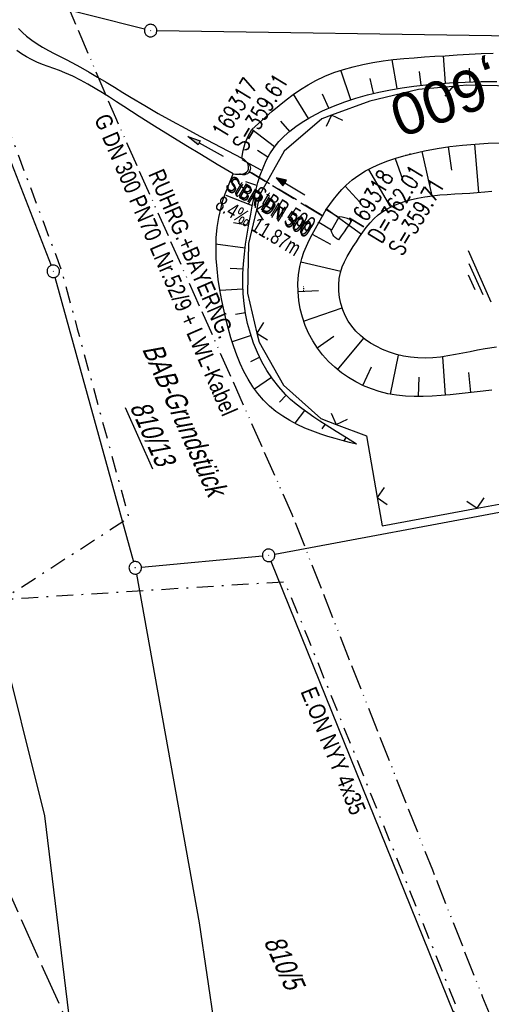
# Model space of a CAD drawing. Extents: x 509202 to 509841, y 456298 to 457260.
# Tile 9 of 56: x 509515 to 509571, y 456432 to 456549. Entities that reach past the tile are written whole.
import ezdxf
from ezdxf.enums import TextEntityAlignment as Align

# ---------------------------------------------------------------- set-up
doc = ezdxf.new("R2010")
doc.units = 0
doc.header["$LTSCALE"] = 10
doc.header["$MEASUREMENT"] = 0
for name, pattern in [('ACAD_ISO13W100', [36, 12, -3, 12, -3, 0, -3, 0, -3]), ('AUSGEZOGEN', [0]), ('LT00', [0]), ('LT08', [0.42, 0.2, -0.1, 0.02, -0.1]), ('LT12', [0.4, 0.3, -0.1]), ('LT14', [0.6, 0.5, -0.1]), ('LT17', [0.15, 0.1, -0.05]), ('STRICHLINIE2', [0.375, 0.25, -0.125])]:
    doc.linetypes.add(name, pattern=pattern)
doc.layers.get('0').update_dxf_attribs({"linetype": 'LT00'})
for name, color, linetype in [('--EK_Halt-Pfeil', 4, 'LT00'), ('--EK_Haltung', 7, 'STRICHLINIE2'), ('--EK_Haltung-Text', 140, 'LT00'), ('--EK_RRB', 181, 'LT00'), ('--EK_RRB_SYMB', 181, 'LT00'), ('--EK_Schacht-Text', 5, 'LT00'), ('--EK_ST-93-1', 30, 'LT17'), ('--EL_DFK_AB_L', 21, 'LT00'), ('--EL_DFK_AB_P', 7, 'LT00'), ('--EL_Halt-Pfeil', 4, 'LT00'), ('--EL_Haltung', 182, 'STRICHLINIE2'), ('--EL_Haltung-Text', 182, 'LT00'), ('--EL_RRB', 181, 'LT00'), ('DFK_AB_FLNR', 7, 'Continuous'), ('DFK_AB_L', 21, 'LT00'), ('DFK_AB_P', 7, 'LT00'), ('DFK_FLUR_NR', 250, 'LT00'), ('DFK_KATASTER', 250, 'LT00'), ('DFK_TOPO-ANL', 252, 'LT00'), ('DL', 182, 'LT12'), ('DL_PFEIL', 201, 'LT00'), ('DL_TEXT', 182, 'LT00'), ('GASLTG', 250, 'ACAD_ISO13W100'), ('GASLTG_TEXT', 250, 'Continuous'), ('PFEIL', 140, 'AUSGEZOGEN'), ('STROM_TEXT', 80, 'Continuous'), ('STROM_UNTER', 80, 'LT08'), ('V114_BOESCH', 250, 'LT00'), ('V114_BOSCHUNG', 250, 'LT00'), ('V114_GRABEN', 250, 'LT00'), ('V114_MOENCH', 182, 'LT00'), ('V114_UK_DURCH', 182, 'LT00'), ('V114_ZAUN', 40, 'LT00')]:
    doc.layers.add(name, color=color, linetype=linetype)
doc.layers.add('-BLATT_114-RAND', color=7, linetype='LT14', plot=False)
doc.styles.add('Beschrift', font='ARIAL.TTF')
doc.styles.add('Haltungsbeschriftung', font='ARIAL.TTF', dxfattribs={"width": 0.75})
doc.styles.add('schachtbeschriftung', font='romans.shx', dxfattribs={"width": 0.75, "height": 2})
doc.styles.get("Standard").update_dxf_attribs({"font": 'ARIAL.TTF'})
doc.styles.add('Versorgungsltg', font='ARIAL.TTF', dxfattribs={"width": 0.8, "height": 2})

# ---------------------------------------------------------------- blocks, each defined once
blk = doc.blocks.new('SYMB7294')
at = {"color": 0, "linetype": 'ByBlock'}
for p, q in [((-0.25, 0), (-0.25, 0.05)), ((0, 0), (0, 0.1)), ((0.25, 0), (0.25, 0.05))]:
    blk.add_line(p, q, dxfattribs=at)
blk = doc.blocks.new('SYMB0003')
at = {"color": 0, "linetype": 'ByBlock'}
for p, q in [((-0.015712, 0), (0.010166, 0.012015)), ((0, -0.021257), (-0.015712, 0)), ((0.010166, 0.012015), (0, -0.021257))]:
    blk.add_line(p, q, dxfattribs=at)
for points in [[(-0.031395, 0.499013), (-0.093691, 0.491144), (-0.154509, 0.475528), (-0.21289, 0.452414), (-0.267913, 0.422164), (-0.318712, 0.385257), (-0.364484, 0.342274), (-0.404509, 0.293893), (-0.438154, 0.240877), (-0.464888, 0.184062), (-0.484292, 0.124345), (-0.496058, 0.062667), (-0.5, 0)], [(-0.5, 0), (-0.496058, -0.062667), (-0.484292, -0.124345), (-0.464888, -0.184062), (-0.438154, -0.240877), (-0.404509, -0.293893), (-0.364485, -0.342274), (-0.318712, -0.385257), (-0.267914, -0.422164), (-0.21289, -0.452414), (-0.154509, -0.475529), (-0.093691, -0.491144), (-0.031395, -0.499014), (0.031395, -0.499014)], [(0.5, 0), (0.496057, 0.062667), (0.484292, 0.124345), (0.464888, 0.184062), (0.438153, 0.240877), (0.404509, 0.293893), (0.364484, 0.342274), (0.318712, 0.385257), (0.267913, 0.422164), (0.21289, 0.452414), (0.154509, 0.475528), (0.093691, 0.491144), (0.031395, 0.499013), (-0.031395, 0.499013)], [(0.031395, -0.499014), (0.093691, -0.491144), (0.154509, -0.475529), (0.21289, -0.452414), (0.267914, -0.422164), (0.318712, -0.385257), (0.364485, -0.342274), (0.404509, -0.293893), (0.438154, -0.240877), (0.464889, -0.184062), (0.484292, -0.124345), (0.496058, -0.062667), (0.5, 0)]]:
    blk.add_lwpolyline(points, dxfattribs=at)
blk = doc.blocks.new('Pfreil3')
at = {"layer": 'PFEIL'}
blk.add_hatch(color=256, dxfattribs=at).paths.add_polyline_path([(-1.55, 0.27), (-1.55, -0.27), (0, 0)])
for p, q in [((-1.55, 0), (-4.83, 0)), ((-1.55, -0.27), (-1.55, 0.27)), ((-1.55, 0.27), (0, 0)), ((0, 0), (-1.55, -0.27))]:
    blk.add_line(p, q, dxfattribs=at)
blk = doc.blocks.new('SYMB1107')
at = {"color": 0, "linetype": 'ByBlock'}
for points in [[(-0.2, 0), (-0.196157, 0.039018), (-0.184776, 0.076537), (-0.166294, 0.111114), (-0.141421, 0.141421), (-0.111114, 0.166294), (-0.076537, 0.184776), (-0.039018, 0.196157), (0, 0.2)], [(0, 0.2), (0.039018, 0.196157), (0.076537, 0.184776), (0.111114, 0.166294), (0.141421, 0.141421), (0.166294, 0.111114), (0.184776, 0.076537), (0.196157, 0.039018), (0.2, 0)]]:
    blk.add_lwpolyline(points, dxfattribs=at)
blk = doc.blocks.new('SYMB0011')
at = {"color": 0, "linetype": 'ByBlock'}
for p, q in [((0.5, 0), (-0.5, 0)), ((0, 0.5), (0, -0.5))]:
    blk.add_line(p, q, dxfattribs=at)
blk = doc.blocks.new('SYMB0024')
at = {"color": 0, "linetype": 'ByBlock'}
for p, q in [((-0.5, 0.5), (0, 0)), ((0, 0), (0.5, 0.5))]:
    blk.add_line(p, q, dxfattribs=at)
blk = doc.blocks.new('SYMB0070')
at = {"color": 0, "linetype": 'ByBlock'}
for p, q in [((-0.5, 0), (0.2, 0)), ((0.5, 0), (0.2, 0.1)), ((0.2, 0.1), (0.2, 0)), ((0.468, 0), (0.21, 0.086)), ((0.21, 0.086), (0.21, -0.086)), ((0.21, -0.086), (0.468, 0)), ((0.22, -0.072), (0.437, 0)), ((0.23, -0.058), (0.405, 0)), ((0.24, -0.045), (0.374, 0)), ((0.342, 0), (0.25, 0.031)), ((0.25, 0.031), (0.25, -0.031)), ((0.25, -0.031), (0.342, 0)), ((0.26, -0.017), (0.31, 0)), ((0.27, -0.003), (0.279, 0))]:
    blk.add_line(p, q, dxfattribs=at)
for points in [[(0.2, 0), (0.2, -0.1), (0.5, 0)], [(0.437, 0), (0.22, 0.072), (0.22, -0.072)], [(0.405, 0), (0.23, 0.058), (0.23, -0.058)], [(0.374, 0), (0.24, 0.045), (0.24, -0.045)], [(0.31, 0), (0.26, 0.017), (0.26, -0.017)], [(0.279, 0), (0.27, 0.003), (0.27, -0.003)]]:
    blk.add_lwpolyline(points, dxfattribs=at)
blk = doc.blocks.new('WASSER2')
at = {"layer": '--EK_RRB_SYMB'}
for p, q in [((-0.335, 0), (0.335, 0)), ((-0.191, -0.054), (0.215, -0.054)), ((-0.071, -0.116), (0.123, -0.116))]:
    blk.add_line(p, q, dxfattribs=at)

msp = doc.modelspace()

# ---------------------------------------------------------------- linework, layer by layer
at = {"layer": '--EK_Haltung'}
msp.add_line((509551.14, 456525.83), (509542.26, 456531.18), dxfattribs=at)
at = {"layer": '--EK_RRB'}
for points in [[(509551.48, 456526.6), (509551.93, 456527.22), (509552.39, 456527.83), (509552.87, 456528.43), (509553.37, 456529), (509553.89, 456529.54), (509554.61, 456530.16), (509555.39, 456530.73), (509556.21, 456531.23), (509557.07, 456531.68), (509557.97, 456532.08), (509558.89, 456532.44), (509559.83, 456532.76), (509560.79, 456533.04), (509561.74, 456533.29), (509563.26, 456533.63), (509564.78, 456533.91), (509566.3, 456534.14), (509567.81, 456534.32), (509569.33, 456534.45), (509570.86, 456534.54), (509572.39, 456534.6)], [(509571.3, 456504.99), (509569.55, 456504.81), (509568.48, 456504.69), (509567.4, 456504.57), (509566.32, 456504.46), (509565.25, 456504.36), (509564.17, 456504.28), (509563.1, 456504.24), (509562.03, 456504.24), (509560.97, 456504.29), (509559.92, 456504.39), (509558.88, 456504.57), (509557.85, 456504.82), (509556.9, 456505.14), (509555.96, 456505.52), (509555.05, 456505.98), (509554.16, 456506.5), (509553.32, 456507.09), (509552.52, 456507.74), (509551.77, 456508.44), (509551.07, 456509.21), (509550.44, 456510.03), (509549.88, 456510.89), (509549.39, 456511.8), (509548.99, 456512.74), (509548.65, 456513.72), (509548.4, 456514.72), (509548.22, 456515.73), (509548.13, 456516.76), (509548.12, 456517.77), (509548.19, 456518.78), (509548.34, 456519.78), (509548.58, 456520.75), (509548.84, 456521.49), (509549.13, 456522.22), (509549.47, 456522.94), (509549.83, 456523.64), (509550.21, 456524.34), (509550.6, 456525.04)]]:
    msp.add_lwpolyline(points, dxfattribs=at)
at = {"layer": '--EL_DFK_AB_L'}
for p, q in [((509529.76, 456548.2), (509516.44, 456551.55)), ((509531.24, 456548.01), (509597.26, 456547.04)), ((509507.77, 456547.66), (509518.57, 456519.92)), ((509519.04, 456518.5), (509528.45, 456484.46)), ((509545.35, 456485.38), (509615.59, 456498.49)), ((509529.4, 456483.81), (509543.86, 456485.17))]:
    msp.add_line(p, q, dxfattribs=at)
at = {"layer": '--EL_Haltung'}
msp.add_line((509551.14, 456525.83), (509542.26, 456531.18), dxfattribs=at)
at = {"layer": '--EL_RRB'}
for points in [[(509551.48, 456526.6), (509551.93, 456527.22), (509552.39, 456527.83), (509552.87, 456528.43), (509553.37, 456529), (509553.89, 456529.54), (509554.61, 456530.16), (509555.39, 456530.73), (509556.21, 456531.23), (509557.07, 456531.68), (509557.97, 456532.08), (509558.89, 456532.44), (509559.83, 456532.76), (509560.79, 456533.04), (509561.74, 456533.29), (509563.26, 456533.63), (509564.78, 456533.91), (509566.3, 456534.14), (509567.81, 456534.32), (509569.33, 456534.45), (509570.86, 456534.54), (509572.39, 456534.6)], [(509571.3, 456504.99), (509569.55, 456504.81), (509568.48, 456504.69), (509567.4, 456504.57), (509566.32, 456504.46), (509565.25, 456504.36), (509564.17, 456504.28), (509563.1, 456504.24), (509562.03, 456504.24), (509560.97, 456504.29), (509559.92, 456504.39), (509558.88, 456504.57), (509557.85, 456504.82), (509556.9, 456505.14), (509555.96, 456505.52), (509555.05, 456505.98), (509554.16, 456506.5), (509553.32, 456507.09), (509552.52, 456507.74), (509551.77, 456508.44), (509551.07, 456509.21), (509550.44, 456510.03), (509549.88, 456510.89), (509549.39, 456511.8), (509548.99, 456512.74), (509548.65, 456513.72), (509548.4, 456514.72), (509548.22, 456515.73), (509548.13, 456516.76), (509548.12, 456517.77), (509548.19, 456518.78), (509548.34, 456519.78), (509548.58, 456520.75), (509548.84, 456521.49), (509549.13, 456522.22), (509549.47, 456522.94), (509549.83, 456523.64), (509550.21, 456524.34), (509550.6, 456525.04)]]:
    msp.add_lwpolyline(points, dxfattribs=at)
at = {"layer": '-BLATT_114-RAND'}
msp.add_lwpolyline([(509201.6, 457142.83), (509579.07, 456298.35), (509841.09, 456415.47), (509463.62, 457259.94), (509201.6, 457142.83)], dxfattribs=at)
at = {"layer": 'DFK_AB_L'}
for p, q in [((509529.76, 456548.2), (509516.44, 456551.55)), ((509531.24, 456548.01), (509597.26, 456547.04)), ((509507.77, 456547.66), (509518.57, 456519.92)), ((509519.04, 456518.5), (509528.45, 456484.46)), ((509545.35, 456485.38), (509615.59, 456498.49)), ((509529.4, 456483.81), (509543.86, 456485.17))]:
    msp.add_line(p, q, dxfattribs=at)
at = {"layer": 'DFK_KATASTER'}
for p, q in [((509544.89, 456484.54), (509573.41, 456413.99)), ((509510.75, 456482.2), (509517.8, 456454.08)), ((509528.78, 456483), (509536.31, 456441.26)), ((509517.8, 456454.08), (509520.9, 456428.49)), ((509536.31, 456441.26), (509541.11, 456408.37))]:
    msp.add_line(p, q, dxfattribs=at)
at = {"layer": 'DL'}
msp.add_line((509551.04, 456525.82), (509542.29, 456531.12), dxfattribs=at)
msp.add_line((509551.04, 456525.82), (509542.29, 456531.12), dxfattribs=at)
at = {"layer": 'GASLTG', "ltscale": 0.025, "flags": 128}
msp.add_lwpolyline([(509526.53, 456590.15), (509523.43, 456590.2), (509521.86, 456589.77), (509521.46, 456588.13), (509520.23, 456567.86), (509519.3, 456567.13), (509517.29, 456566.33), (509516.38, 456564.97), (509516.05, 456562.8), (509516.5, 456560.48), (509526.28, 456537.62), (509547.39, 456490.17), (509556.34, 456467.48), (509564.2, 456447.6), (509570.22, 456432.36), (509580.42, 456407.74), (509587.24, 456392.18), (509591.42, 456382.27), (509597.66, 456365.03), (509604.75, 456344.5), (509608.5, 456332.06), (509613.79, 456313.87)], dxfattribs=at)
at = {"layer": 'STROM_UNTER', "flags": 128}
for points in [[(509537.61, 456580.8), (509537.6, 456580.53), (509526.76, 456581.53), (509517.1, 456582.17), (509512.78, 456582.28), (509507.19, 456582.25), (509502.12, 456582.31), (509495.43, 456582.4), (509494.79, 456582.36), (509494.53, 456582.17), (509494.5, 456581.8), (509494.6, 456581.28), (509503.14, 456561.69), (509504.48, 456558.52), (509505.83, 456555.38), (509506.07, 456554.57), (509506.86, 456551.39), (509509.08, 456547.91), (509519.76, 456519.5), (509521.71, 456512.35), (509524.59, 456501.71), (509527.89, 456489.71), (509514.42, 456481), (509510.67, 456478.9), (509501.31, 456478.57), (509498.52, 456478.55)], [(509498.27, 456479.12), (509503.37, 456479.33), (509515.88, 456480.17), (509546.51, 456482.09), (509549.26, 456475.44), (509567.06, 456431.29), (509566.57, 456430.26), (509567.45, 456428.2), (509569.54, 456428.12), (509570.61, 456425.76), (509569.97, 456425.4)]]:
    msp.add_lwpolyline(points, dxfattribs=at)
at = {"layer": 'V114_BOESCH'}
for points in [[(509541.39, 456532.77), (509541.55, 456533.66), (509541.81, 456534.53), (509542.16, 456535.37), (509542.59, 456536.17), (509543.4, 456536.91), (509544.21, 456537.64), (509545.03, 456538.36), (509545.86, 456539.06), (509546.7, 456539.74), (509547.55, 456540.38), (509548.43, 456540.98), (509549.32, 456541.54), (509550.24, 456542.05), (509551.32, 456542.56), (509552.42, 456543), (509553.55, 456543.38), (509554.71, 456543.7), (509555.89, 456543.97), (509557.09, 456544.2), (509558.31, 456544.39), (509559.53, 456544.54), (509560.77, 456544.67), (509562.01, 456544.77), (509563.25, 456544.86), (509564.49, 456544.94), (509565.72, 456545.01), (509567.17, 456545.1), (509568.61, 456545.19), (509570.04, 456545.27), (509571.47, 456545.33)], [(509555.13, 456498.53), (509553.91, 456499.29), (509552.69, 456500.05), (509551.48, 456500.82), (509550.74, 456501.29), (509550.01, 456501.78), (509549.29, 456502.27), (509548.58, 456502.79), (509547.9, 456503.33), (509547.24, 456503.9), (509546.61, 456504.5), (509545.81, 456505.39), (509545.07, 456506.34), (509544.4, 456507.35), (509543.8, 456508.4), (509543.27, 456509.5), (509542.81, 456510.63), (509542.42, 456511.79), (509542.1, 456512.97), (509541.85, 456514.16), (509541.67, 456515.35), (509541.56, 456516.54), (509541.52, 456517.73), (509541.53, 456518.91), (509541.6, 456520.1), (509541.71, 456521.28), (509541.86, 456522.47), (509542.04, 456523.66), (509542.24, 456524.86), (509542.47, 456526.06), (509542.65, 456527.01), (509542.85, 456527.96), (509543.07, 456528.9), (509543.32, 456529.83), (509543.61, 456530.73), (509543.94, 456531.61), (509544.33, 456532.46), (509544.77, 456533.27), (509545.28, 456534.04), (509545.84, 456534.73), (509546.46, 456535.37), (509547.14, 456535.97), (509547.86, 456536.53), (509548.62, 456537.05), (509549.42, 456537.53), (509550.23, 456537.98), (509551.06, 456538.4), (509552.38, 456538.98), (509553.71, 456539.5), (509555.06, 456539.94), (509556.43, 456540.33), (509557.81, 456540.66), (509559.19, 456540.94), (509560.59, 456541.18), (509561.99, 456541.37), (509563.41, 456541.53), (509564.82, 456541.66), (509566.24, 456541.76), (509568.13, 456541.86), (509570.03, 456541.92), (509571.92, 456541.94)], [(509551.48, 456526.6), (509551.93, 456527.22), (509552.39, 456527.83), (509552.87, 456528.43), (509553.37, 456529), (509553.89, 456529.54), (509554.61, 456530.16), (509555.39, 456530.73), (509556.21, 456531.23), (509557.07, 456531.68), (509557.97, 456532.08), (509558.89, 456532.44), (509559.83, 456532.76), (509560.79, 456533.04), (509561.74, 456533.29), (509563.26, 456533.63), (509564.78, 456533.91), (509566.3, 456534.14), (509567.81, 456534.32), (509569.33, 456534.45), (509570.86, 456534.54), (509572.39, 456534.6)], [(509555.13, 456498.53), (509554.27, 456498.75), (509553.41, 456498.97), (509552.56, 456499.21), (509551.7, 456499.47), (509550.85, 456499.75), (509549.9, 456500.09), (509548.96, 456500.47), (509548.04, 456500.89), (509547.15, 456501.36), (509546.29, 456501.88), (509545.48, 456502.45), (509544.73, 456503.08), (509543.99, 456503.8), (509543.32, 456504.58), (509542.71, 456505.41), (509542.16, 456506.3), (509541.66, 456507.22), (509541.21, 456508.19), (509540.8, 456509.18), (509540.43, 456510.2), (509540.1, 456511.25), (509539.8, 456512.31), (509539.53, 456513.38), (509539.28, 456514.45), (509539.02, 456515.72), (509538.78, 456516.99), (509538.59, 456518.25), (509538.44, 456519.51), (509538.35, 456520.76), (509538.32, 456522), (509538.35, 456523.24), (509538.45, 456524.46), (509538.64, 456525.67), (509538.91, 456526.86), (509539.14, 456527.68), (509539.41, 456528.48), (509539.71, 456529.28), (509540.03, 456530.08), (509540.35, 456530.88)], [(509555.11, 456522.76), (509555.5, 456523.34), (509555.89, 456523.92), (509556.3, 456524.48), (509556.74, 456525.01), (509557.2, 456525.51), (509557.7, 456525.96), (509558.26, 456526.38), (509558.87, 456526.75), (509559.5, 456527.07), (509560.17, 456527.34), (509560.85, 456527.58), (509561.54, 456527.78), (509562.42, 456527.98), (509563.31, 456528.14), (509564.2, 456528.26), (509565.09, 456528.35), (509565.98, 456528.42), (509566.88, 456528.48), (509567.78, 456528.52), (509568.68, 456528.57), (509569.58, 456528.63), (509570.48, 456528.71), (509571.3, 456528.79)], [(509554.56, 456525.28), (509554.31, 456525.41), (509554.05, 456525.52), (509553.73, 456525.62), (509553.4, 456525.68), (509553.06, 456525.72)], [(509571.3, 456504.99), (509569.55, 456504.81), (509568.48, 456504.69), (509567.4, 456504.57), (509566.32, 456504.46), (509565.25, 456504.36), (509564.17, 456504.28), (509563.1, 456504.24), (509562.03, 456504.24), (509560.97, 456504.29), (509559.92, 456504.39), (509558.88, 456504.57), (509557.85, 456504.82), (509556.9, 456505.14), (509555.96, 456505.52), (509555.05, 456505.98), (509554.16, 456506.5), (509553.32, 456507.09), (509552.52, 456507.74), (509551.77, 456508.44), (509551.07, 456509.21), (509550.44, 456510.03), (509549.88, 456510.89), (509549.39, 456511.8), (509548.99, 456512.74), (509548.65, 456513.72), (509548.4, 456514.72), (509548.22, 456515.73), (509548.13, 456516.76), (509548.12, 456517.77), (509548.19, 456518.78), (509548.34, 456519.78), (509548.58, 456520.75), (509548.84, 456521.49), (509549.13, 456522.22), (509549.47, 456522.94), (509549.83, 456523.64), (509550.21, 456524.34), (509550.6, 456525.04)], [(509553, 456522.98), (509553.34, 456523.45), (509553.69, 456523.93), (509553.98, 456524.37), (509554.27, 456524.82), (509554.56, 456525.28)], [(509553, 456522.98), (509552.78, 456523.11), (509552.58, 456523.26), (509552.41, 456523.43), (509552.28, 456523.63), (509552.18, 456523.86), (509552.1, 456524.1)], [(509571.87, 456510.14), (509570.51, 456509.94), (509569.62, 456509.78), (509568.73, 456509.6), (509567.84, 456509.42), (509566.95, 456509.25), (509566.05, 456509.09), (509565.16, 456508.96), (509564.26, 456508.87), (509563.36, 456508.83), (509562.47, 456508.85), (509561.6, 456508.93), (509560.74, 456509.07), (509559.9, 456509.27), (509559.06, 456509.54), (509558.25, 456509.87), (509557.46, 456510.26), (509556.81, 456510.64), (509556.18, 456511.07), (509555.6, 456511.54), (509555.06, 456512.07), (509554.56, 456512.64), (509554.13, 456513.26), (509553.77, 456513.92), (509553.47, 456514.62), (509553.24, 456515.35), (509553.08, 456516.1), (509553, 456516.85), (509552.99, 456517.61), (509553.05, 456518.36), (509553.2, 456519.08), (509553.41, 456519.74), (509553.68, 456520.37), (509553.99, 456520.98), (509554.35, 456521.58), (509554.72, 456522.17), (509555.11, 456522.76)]]:
    msp.add_lwpolyline(points, dxfattribs=at)
at = {"layer": 'V114_BOSCHUNG'}
for p, q in [((509559.99, 456541.08), (509559.39, 456544.52)), ((509565.79, 456541.73), (509565.53, 456545)), ((509554.45, 456539.75), (509553.26, 456543.29)), ((509568.72, 456541.88), (509568.65, 456543.54)), ((509557.17, 456540.52), (509556.74, 456542.29)), ((509562.87, 456541.47), (509562.67, 456543.14)), ((509549.36, 456537.5), (509547.58, 456540.4)), ((509551.83, 456538.74), (509551.07, 456540.42)), ((509545.33, 456534.1), (509542.6, 456536.18)), ((509547.13, 456535.96), (509546.08, 456537.17)), ((509566.1, 456534.11), (509566.5, 456531.3)), ((509569.25, 456534.44), (509569.71, 456528.64)), ((509544.5, 456532.89), (509543.28, 456533.67)), ((509559.75, 456532.73), (509560.62, 456530.25)), ((509562.94, 456533.56), (509564.12, 456528.25)), ((509543.71, 456531.32), (509541.45, 456532.54)), ((509556.55, 456531.41), (509559.19, 456526.91)), ((509543.19, 456529.49), (509541.88, 456529.92)), ((509553.76, 456529.4), (509555.51, 456527.49)), ((509542.67, 456527.05), (509539.53, 456528.27)), ((509551.55, 456526.68), (509555.72, 456523.67)), ((509542.23, 456524.69), (509540.42, 456525.02)), ((509549.83, 456523.65), (509552.01, 456522.48)), ((509541.79, 456521.99), (509538.24, 456522.45)), ((509548.47, 456520.35), (509553.24, 456519.23)), ((509541.62, 456519.46), (509540.02, 456519.56)), ((509541.53, 456517.07), (509538.79, 456516.94)), ((509548.13, 456516.8), (509550.56, 456516.91)), ((509541.83, 456514.26), (509540.63, 456514.05)), ((509548.8, 456513.27), (509553.39, 456514.84)), ((509542.5, 456511.53), (509540.24, 456510.8)), ((509550.42, 456510.06), (509552.41, 456511.45)), ((509552.85, 456507.45), (509555.99, 456511.22)), ((509559.19, 456504.51), (509560.16, 456509.2)), ((509543.54, 456508.93), (509542.45, 456508.39)), ((509565.77, 456504.4), (509565.44, 456509)), ((509555.88, 456505.56), (509556.91, 456507.79)), ((509568.82, 456504.73), (509568.58, 456507.13)), ((509544.94, 456506.52), (509542.93, 456505.11)), ((509562.56, 456504.23), (509562.62, 456506.54)), ((509546.72, 456504.39), (509545.9, 456503.58)), ((509548.9, 456502.55), (509547.73, 456501.05)), ((509551.33, 456500.91), (509550.97, 456500.37)), ((509553.86, 456499.32), (509553.61, 456498.92))]:
    msp.add_line(p, q, dxfattribs=at)
at = {"layer": 'V114_GRABEN'}
for points in [[(509514.66, 456548.27), (509515.14, 456547.79), (509515.65, 456547.35), (509516.26, 456546.87), (509516.9, 456546.43), (509517.57, 456546.02), (509518.26, 456545.63), (509518.95, 456545.27), (509519.66, 456544.91), (509520.37, 456544.55), (509521.07, 456544.19), (509522.11, 456543.63), (509523.14, 456543.05), (509524.15, 456542.45), (509525.16, 456541.84), (509526.16, 456541.23), (509527.16, 456540.61), (509528.16, 456540), (509529.78, 456539.05), (509531.41, 456538.11), (509533.06, 456537.19), (509534.71, 456536.29), (509536.37, 456535.4), (509538.04, 456534.52), (509539.71, 456533.64), (509541.39, 456532.77)], [(509540.35, 456530.88), (509538.47, 456532.01), (509536.58, 456533.14), (509534.71, 456534.28), (509532.83, 456535.43), (509530.97, 456536.59), (509529.12, 456537.76), (509527.27, 456538.94), (509526.42, 456539.49), (509525.58, 456540.04), (509524.72, 456540.58), (509523.86, 456541.11), (509522.99, 456541.62), (509522.09, 456542.1), (509521.18, 456542.55), (509520.24, 456542.96), (509519.57, 456543.23), (509518.9, 456543.48), (509518.22, 456543.73), (509517.54, 456543.98), (509516.88, 456544.25), (509516.24, 456544.54), (509515.62, 456544.87), (509515.03, 456545.23), (509514.47, 456545.64)], [(509540.35, 456530.88), (509540.66, 456530.85), (509540.98, 456530.84), (509541.32, 456530.85), (509541.55, 456530.89), (509541.78, 456530.96), (509541.98, 456531.07), (509542.13, 456531.22), (509542.21, 456531.44), (509542.22, 456531.71), (509542.16, 456531.98), (509542.04, 456532.22), (509541.86, 456532.44), (509541.63, 456532.62), (509541.39, 456532.77)]]:
    msp.add_lwpolyline(points, dxfattribs=at)
at = {"layer": 'V114_MOENCH'}
msp.add_lwpolyline([(509551.48, 456526.6), (509553.01, 456525.69), (509552.14, 456524.15), (509550.6, 456525.04), (509551.48, 456526.6)], dxfattribs=at)
at = {"layer": 'V114_ZAUN'}
for p, q in [((509552.7, 456500.9), (509556.31, 456499.55)), ((509556.31, 456499.55), (509557.59, 456492.16)), ((509569.55, 456490.88), (509584.3, 456493.62))]:
    msp.add_line(p, q, dxfattribs=at)
for points in [[(509566.66, 456541.33), (509562.54, 456540.96), (509556.71, 456539.59), (509552.13, 456537.9)], [(509581.58, 456540.51), (509577.53, 456541.28), (509568.34, 456541.47), (509566.66, 456541.33)], [(509552.13, 456537.9), (509550.99, 456537.48), (509546.45, 456533.6), (509543.57, 456528.42), (509543.15, 456526.59)], [(509543.15, 456526.59), (509542.22, 456522.56), (509542.1, 456516.59), (509543.21, 456511.82)], [(509543.21, 456511.82), (509543.46, 456510.74), (509546.38, 456505.59), (509550.86, 456501.59), (509552.7, 456500.9)], [(509557.59, 456492.16), (509558.18, 456488.77), (509569.55, 456490.88)]]:
    msp.add_lwpolyline(points, dxfattribs=at)

# ---------------------------------------------------------------- block references
at = {"layer": '--EK_Halt-Pfeil', "xscale": 3.999999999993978, "yscale": 4, "zscale": 4, "rotation": 148.9597899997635}
msp.add_blockref('SYMB0070', (509547.22, 456529.36), dxfattribs=at)
at = {"layer": '--EK_RRB_SYMB', "xscale": 9.999999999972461, "yscale": 10, "zscale": 10, "rotation": 294}
msp.add_blockref('WASSER2', (509569.84, 456518.64), dxfattribs=at)
at = {"layer": '--EL_DFK_AB_P', "xscale": 1.500000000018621, "yscale": 1.5, "zscale": 1.5, "rotation": 264.7377099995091}
for p in [(509530.49, 456548.02), (509518.84, 456519.22), (509544.61, 456485.24), (509528.65, 456483.74)]:
    msp.add_blockref('SYMB0003', p, dxfattribs=at)
at = {"layer": '--EL_Halt-Pfeil', "xscale": 3.999999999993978, "yscale": 4, "zscale": 4, "rotation": 148.9597899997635}
msp.add_blockref('SYMB0070', (509547.22, 456529.36), dxfattribs=at)
at = {"layer": 'DFK_AB_P', "xscale": 1.500000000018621, "yscale": 1.5, "zscale": 1.5, "rotation": 264.7377099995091}
for p in [(509530.49, 456548.02), (509518.84, 456519.22), (509544.61, 456485.24), (509528.65, 456483.74)]:
    msp.add_blockref('SYMB0003', p, dxfattribs=at)
at = {"layer": 'DFK_TOPO-ANL'}
for p, rotation in [((509561.26, 456533.23), 195.6649900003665), ((509548.76, 456517.16), 268.9588600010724)]:
    msp.add_blockref('SYMB7294', p, dxfattribs=dict(at, rotation=rotation))
at = {"layer": 'DL_PFEIL', "xscale": 3.999999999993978, "yscale": 4, "zscale": 4, "rotation": 148.9597899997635}
msp.add_blockref('SYMB0070', (509547.22, 456529.36), dxfattribs=at)
at = {"layer": 'PFEIL', "rotation": 150.657389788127}
msp.add_blockref('Pfreil3', (509534.94, 456535.35), dxfattribs=at)
at = {"layer": 'V114_MOENCH', "xscale": 0.1000000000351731, "yscale": 0.09999999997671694, "zscale": 0.1, "rotation": 294.0840000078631}
for p in [(509551.48, 456526.6), (509553.01, 456525.69), (509550.6, 456525.04), (509552.14, 456524.15)]:
    msp.add_blockref('SYMB0011', p, dxfattribs=at)
at = {"layer": 'V114_UK_DURCH', "xscale": 4.000000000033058, "yscale": 3.999999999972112, "zscale": 4, "rotation": 236.6013862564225}
msp.add_blockref('SYMB1107', (509541.62, 456531.56), dxfattribs=at)
at = {"layer": 'V114_ZAUN', "yscale": 2.099999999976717, "zscale": 2.1}
for p, xscale, rotation in [((509566.66, 456541.33), 2.100000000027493, 185.0552100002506), ((509552.13, 456537.9), 2.100000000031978, 200.1992000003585), ((509543.15, 456526.59), 2.100000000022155, 257.0525400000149), ((509543.21, 456511.82), 2.099999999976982, 283.0381199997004), ((509552.7, 456500.9), 2.100000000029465, 339.4796500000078), ((509557.59, 456492.16), 2.100000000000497, 279.8085799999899), ((509569.55, 456490.88), 2.100000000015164, 10.51086999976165)]:
    msp.add_blockref('SYMB0024', p, dxfattribs=dict(at, xscale=xscale, rotation=rotation))

# ---------------------------------------------------------------- texts
at = {"layer": '--EK_Haltung-Text', "style": 'Haltungsbeschriftung', "width": 0.75}
for s, p in [('StBR DN 500', (509539.39, 456529)), ('8.4‰ 11.87m', (509538.07, 456526.81))]:
    msp.add_text(s, height=1.8, rotation=-31.0402, dxfattribs=at).set_placement(p)
at = {"layer": '--EK_Schacht-Text', "style": 'schachtbeschriftung', "width": 0.75}
for s, rotation, p in [('169317', 58.9676, (509539.41, 456534.93)), ('S=359.61', 58.9676, (509541.88, 456533.45)), ('169318', 58.9598, (509555.65, 456523.93)), ('D=362.01', 58.9598, (509558.11, 456522.44)), ('S=359.71', 58.9598, (509560.58, 456520.96))]:
    msp.add_text(s, height=2, rotation=rotation, dxfattribs=at).set_placement(p)
at = {"layer": '--EK_ST-93-1', "style": 'Beschrift'}
msp.add_text('169,600', height=5, rotation=-160.1926, dxfattribs=at).set_placement((509583.26, 456546.06), align=Align.MIDDLE_LEFT)
at = {"layer": '--EL_Haltung-Text', "style": 'Haltungsbeschriftung', "width": 0.75}
msp.add_text('StBR DN 500', height=1.8, rotation=-31.0402, dxfattribs=at).set_placement((509539.3, 456529.22))
at = {"layer": 'DFK_AB_FLNR', "oblique": 13.754, "width": 0.75}
msp.add_text('%%U810/13', height=2.5, rotation=294.084, dxfattribs=at).set_placement((509527.96, 456503.01))
at = {"layer": 'DFK_AB_FLNR', "insert": (509529.4, 456509.9), "char_height": 2.5, "attachment_point": 7, "rotation": 294.084}
msp.add_mtext('{\\Q13.754;\\W0.75;BAB-Grundstück}', dxfattribs=at)
at = {"layer": 'DFK_FLUR_NR', "oblique": 13.754, "width": 0.75}
msp.add_text('810/5', height=2.5, rotation=294.084, dxfattribs=at).set_placement((509543.99, 456439.05))
at = {"layer": 'DL_TEXT', "style": 'Haltungsbeschriftung', "width": 0.75}
msp.add_text('StBR 500', height=1.8, rotation=-31.0402, dxfattribs=at).set_placement((509542.58, 456527.98))
at = {"layer": 'GASLTG_TEXT', "insert": (509533.83, 456520.65), "char_height": 2, "attachment_point": 5, "rotation": 293.2999, "style": 'Versorgungsltg'}
msp.add_mtext('{\\fArial|b0|i0|c238|p34;RUHRG.+BAYERNG.\\PG DN 300} {\\fArial|b0|i0|c238|p34;PN70 LNr.52/9 + LWL-Kabel}', dxfattribs=at)
at = {"layer": 'STROM_TEXT', "style": 'Versorgungsltg', "width": 0.8}
msp.add_text('E.ON NYY 4x35', height=2, rotation=292.0992, dxfattribs=at).set_placement((509551.43, 456461.47), align=Align.CENTER)

doc.saveas('drawing.dxf')
